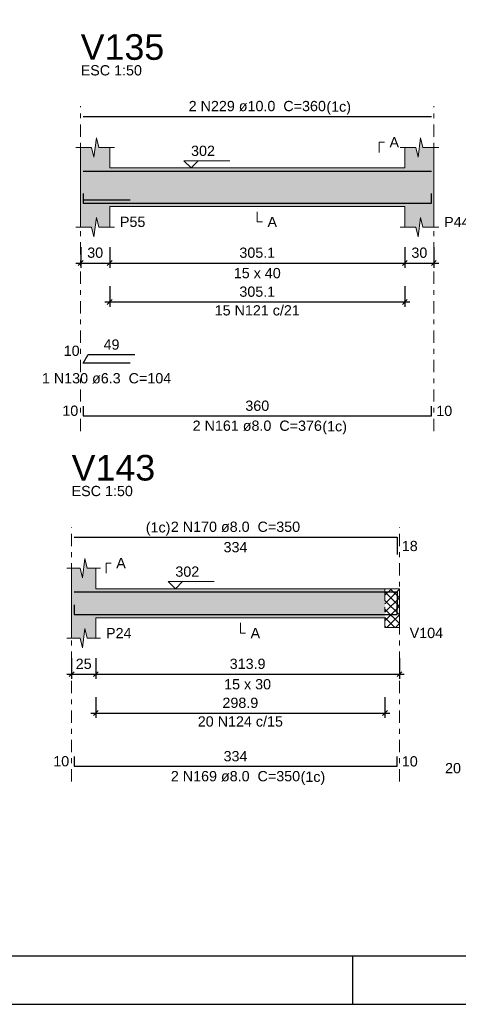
# Model space of a CAD drawing. Header units: millimetres. Extents: x 0 to 119, y 0 to 84.
# Tile 6 of 34: x 38 to 47, y 0 to 20. Entities that reach past the tile are written whole.
import ezdxf

# ---------------------------------------------------------------- set-up
doc = ezdxf.new("R2010")
doc.units = ezdxf.units.MM
doc.header["$MEASUREMENT"] = 0
doc.linetypes.add('DASHDOT', pattern=[2.54, 1.27, -0.635, 0, -0.635])
doc.linetypes.add('NULL', pattern=[0])
doc.layers.get('0').update_dxf_attribs({"lineweight": 18})
for name, color, linetype, lineweight in [('Descrição da armadura', 7, 'Continuous', 0), ('DT-Barras na forma', 2, 'Continuous', 30), ('DT-Barras rebatidas', 2, 'Continuous', 30), ('DT-Cotas', 9, 'Continuous', 5), ('DT-Forma', 5, 'Continuous', 5), ('DT-Hachura forma vigas', 254, 'Continuous', 5), ('DT-Hachura intersecção vigas', 9, 'Continuous', 5), ('DT-Pontilhado', 9, 'DASHDOT', 5), ('DT-Textos', 7, 'Continuous', 5), ('DT-Título', 3, 'Continuous', 20), ('Textos armaduras', 7, 'Continuous', 0)]:
    doc.layers.add(name, color=color, linetype=linetype, lineweight=lineweight)
doc.layers.add('SEDUC_MARF', color=1, linetype='Continuous')
doc.layers.add('SEDUC_MARGG', color=7, linetype='Continuous')
doc.styles.add('Arial', font='txt')
doc.dimstyles.new('UM_50.000000', dxfattribs={"dimtxt": 0.18, "dimasz": 0.1, "dimexe": 0.1, "dimexo": 0.2, "dimgap": 0, "dimtad": 1, "dimtih": 1, "dimtoh": 1, "dimdec": 1, "dimlfac": 50, "dimzin": 0, "dimdsep": 46, "dimtxsty": 'Standard', "dimcen": 0.09, "dimdle": 0.1, "dimadec": 1, "dimazin": 2, "dimtfac": 1, "dimtdec": 4, "dimtofl": 0, "dimtmove": 0, "dimatfit": 3, "dimfxl": 1, "dimtolj": 1, "dimarcsym": 0})

# ---------------------------------------------------------------- blocks, each defined once
blk = doc.blocks.new('_Oblique')
at = {"color": 0, "linetype": 'ByBlock', "lineweight": -2}
blk.add_line((-0.5, -0.5), (0.5, 0.5), dxfattribs=at)
blk = doc.blocks.new('*D299')
at = {"layer": 'Defpoints', "color": 0}
for p in [(39.285, 15.843), (39.885, 15.843), (39.885, 15.313)]:
    blk.add_point(p, dxfattribs=at)
at = {"layer": 'DT-Cotas', "color": 0, "lineweight": -2}
for p, q in [((39.285, 15.643), (39.285, 15.213)), ((39.885, 15.643), (39.885, 15.213)), ((39.185, 15.313), (39.985, 15.313))]:
    blk.add_line(p, q, dxfattribs=at)
at = {"layer": 'DT-Cotas', "color": 0, "lineweight": -2, "xscale": 0.1, "yscale": 0.1, "zscale": 0.1, "rotation": 180}
blk.add_blockref('_Oblique', (39.285, 15.313), dxfattribs=at)
at = {"layer": 'DT-Cotas', "color": 0, "lineweight": -2, "xscale": 0.1, "yscale": 0.1, "zscale": 0.1}
blk.add_blockref('_Oblique', (39.885, 15.313), dxfattribs=at)
at = {"layer": 'DT-Cotas', "color": 7, "insert": (39.585, 15.525), "char_height": 0.2118, "attachment_point": 5, "rotation": 0.0057, "style": 'Arial'}
blk.add_mtext('\\A1;30', dxfattribs=at)
blk = doc.blocks.new('*D300')
at = {"layer": 'Defpoints', "color": 0}
for p in [(39.885, 15.843), (45.987, 15.843), (45.987, 15.313)]:
    blk.add_point(p, dxfattribs=at)
at = {"layer": 'DT-Cotas', "color": 0, "lineweight": -2}
for p, q in [((39.885, 15.643), (39.885, 15.213)), ((45.987, 15.643), (45.987, 15.213)), ((39.785, 15.313), (46.087, 15.313))]:
    blk.add_line(p, q, dxfattribs=at)
at = {"layer": 'DT-Cotas', "color": 0, "lineweight": -2, "xscale": 0.1, "yscale": 0.1, "zscale": 0.1, "rotation": 180}
blk.add_blockref('_Oblique', (39.885, 15.313), dxfattribs=at)
at = {"layer": 'DT-Cotas', "color": 0, "lineweight": -2, "xscale": 0.1, "yscale": 0.1, "zscale": 0.1}
blk.add_blockref('_Oblique', (45.987, 15.313), dxfattribs=at)
at = {"layer": 'DT-Cotas', "color": 7, "insert": (42.936, 15.525), "char_height": 0.2118, "attachment_point": 5, "style": 'Arial'}
blk.add_mtext('\\A1;305.1', dxfattribs=at)
blk = doc.blocks.new('*D301')
at = {"layer": 'Defpoints', "color": 0}
for p in [(45.987, 15.843), (46.587, 15.843), (46.587, 15.313)]:
    blk.add_point(p, dxfattribs=at)
at = {"layer": 'DT-Cotas', "color": 0, "lineweight": -2}
for p, q in [((45.987, 15.643), (45.987, 15.213)), ((46.587, 15.643), (46.587, 15.213)), ((45.887, 15.313), (46.687, 15.313))]:
    blk.add_line(p, q, dxfattribs=at)
at = {"layer": 'DT-Cotas', "color": 0, "lineweight": -2, "xscale": 0.1, "yscale": 0.1, "zscale": 0.1, "rotation": 180}
blk.add_blockref('_Oblique', (45.987, 15.313), dxfattribs=at)
at = {"layer": 'DT-Cotas', "color": 0, "lineweight": -2, "xscale": 0.1, "yscale": 0.1, "zscale": 0.1}
blk.add_blockref('_Oblique', (46.587, 15.313), dxfattribs=at)
at = {"layer": 'DT-Cotas', "color": 7, "insert": (46.287, 15.525), "char_height": 0.2118, "attachment_point": 5, "rotation": 0.0057, "style": 'Arial'}
blk.add_mtext('\\A1;30', dxfattribs=at)
blk = doc.blocks.new('*D304')
at = {"layer": 'Defpoints', "color": 0}
for p in [(39.885, 15.038), (45.987, 15.038), (45.987, 14.508)]:
    blk.add_point(p, dxfattribs=at)
at = {"layer": 'DT-Cotas', "color": 0, "lineweight": -2}
for p, q in [((39.885, 14.838), (39.885, 14.408)), ((45.987, 14.838), (45.987, 14.408)), ((39.785, 14.508), (46.087, 14.508))]:
    blk.add_line(p, q, dxfattribs=at)
at = {"layer": 'DT-Cotas', "color": 0, "lineweight": -2, "xscale": 0.1, "yscale": 0.1, "zscale": 0.1, "rotation": 180}
blk.add_blockref('_Oblique', (39.885, 14.508), dxfattribs=at)
at = {"layer": 'DT-Cotas', "color": 0, "lineweight": -2, "xscale": 0.1, "yscale": 0.1, "zscale": 0.1}
blk.add_blockref('_Oblique', (45.987, 14.508), dxfattribs=at)
at = {"layer": 'DT-Cotas', "color": 7, "insert": (42.936, 14.72), "char_height": 0.2118, "attachment_point": 5, "style": 'Arial'}
blk.add_mtext('\\A1;305.1', dxfattribs=at)
blk = doc.blocks.new('*D344')
at = {"layer": 'Defpoints', "color": 0}
for p in [(39.097, 7.35), (39.597, 7.35), (39.597, 6.821)]:
    blk.add_point(p, dxfattribs=at)
at = {"layer": 'DT-Cotas', "color": 0, "lineweight": -2}
for p, q in [((39.097, 7.15), (39.097, 6.721)), ((39.597, 7.15), (39.597, 6.721)), ((38.997, 6.821), (39.697, 6.821))]:
    blk.add_line(p, q, dxfattribs=at)
at = {"layer": 'DT-Cotas', "color": 0, "lineweight": -2, "xscale": 0.1, "yscale": 0.1, "zscale": 0.1, "rotation": 180}
blk.add_blockref('_Oblique', (39.097, 6.821), dxfattribs=at)
at = {"layer": 'DT-Cotas', "color": 0, "lineweight": -2, "xscale": 0.1, "yscale": 0.1, "zscale": 0.1}
blk.add_blockref('_Oblique', (39.597, 6.821), dxfattribs=at)
at = {"layer": 'DT-Cotas', "color": 7, "insert": (39.347, 7.032), "char_height": 0.2118, "attachment_point": 5, "rotation": 0.0057, "style": 'Arial'}
blk.add_mtext('\\A1;25', dxfattribs=at)
blk = doc.blocks.new('*D345')
at = {"layer": 'Defpoints', "color": 0}
for p in [(39.597, 7.35), (45.875, 7.35), (45.875, 6.821)]:
    blk.add_point(p, dxfattribs=at)
at = {"layer": 'DT-Cotas', "color": 0, "lineweight": -2}
for p, q in [((39.597, 7.15), (39.597, 6.721)), ((45.875, 7.15), (45.875, 6.721)), ((39.497, 6.821), (45.975, 6.821))]:
    blk.add_line(p, q, dxfattribs=at)
at = {"layer": 'DT-Cotas', "color": 0, "lineweight": -2, "xscale": 0.1, "yscale": 0.1, "zscale": 0.1, "rotation": 180}
blk.add_blockref('_Oblique', (39.597, 6.821), dxfattribs=at)
at = {"layer": 'DT-Cotas', "color": 0, "lineweight": -2, "xscale": 0.1, "yscale": 0.1, "zscale": 0.1}
blk.add_blockref('_Oblique', (45.875, 6.821), dxfattribs=at)
at = {"layer": 'DT-Cotas', "color": 7, "insert": (42.736, 7.032), "char_height": 0.2118, "attachment_point": 5, "style": 'Arial'}
blk.add_mtext('\\A1;313.9', dxfattribs=at)
blk = doc.blocks.new('*D348')
at = {"layer": 'Defpoints', "color": 0}
for p in [(39.597, 6.545), (45.575, 6.545), (45.575, 6.016)]:
    blk.add_point(p, dxfattribs=at)
at = {"layer": 'DT-Cotas', "color": 0, "lineweight": -2}
for p, q in [((39.597, 6.345), (39.597, 5.916)), ((45.575, 6.345), (45.575, 5.916)), ((39.497, 6.016), (45.675, 6.016))]:
    blk.add_line(p, q, dxfattribs=at)
at = {"layer": 'DT-Cotas', "color": 0, "lineweight": -2, "xscale": 0.1, "yscale": 0.1, "zscale": 0.1, "rotation": 180}
blk.add_blockref('_Oblique', (39.597, 6.016), dxfattribs=at)
at = {"layer": 'DT-Cotas', "color": 0, "lineweight": -2, "xscale": 0.1, "yscale": 0.1, "zscale": 0.1}
blk.add_blockref('_Oblique', (45.575, 6.016), dxfattribs=at)
at = {"layer": 'DT-Cotas', "color": 7, "insert": (42.586, 6.227), "char_height": 0.2118, "attachment_point": 5, "style": 'Arial'}
blk.add_mtext('\\A1;298.9', dxfattribs=at)

msp = doc.modelspace()

# ---------------------------------------------------------------- hatches: boundary and pattern name
at = {"layer": 'DT-Hachura forma vigas', "linetype": 'Continuous'}
for points in [[(46.5868, 16.0546), (46.5868, 16.4782), (46.5868, 17.2782), (46.5868, 17.7018), (46.3618, 17.7018), (46.3118, 17.9018), (46.2618, 17.5018), (46.2118, 17.7018), (45.9868, 17.7018), (45.9868, 17.2782), (39.8846, 17.2782), (39.8846, 17.7018), (39.6596, 17.7018), (39.6096, 17.9018), (39.5596, 17.5018), (39.5096, 17.7018), (39.2846, 17.7018), (39.2846, 17.2782), (39.2846, 16.4782), (39.2846, 16.0546), (39.5096, 16.0546), (39.5596, 15.8546), (39.6096, 16.2546), (39.6596, 16.0546), (39.8846, 16.0546), (39.8846, 16.4782), (45.9868, 16.4782), (45.9868, 16.0546), (46.2118, 16.0546), (46.2618, 15.8546), (46.3118, 16.2546), (46.3618, 16.0546), (46.5868, 16.0546)], [(39.5974, 7.9854), (45.5746, 7.9854), (45.5746, 8.5854), (39.5974, 8.5854), (39.5974, 9.009), (39.4224, 9.009), (39.3724, 9.209), (39.3224, 8.809), (39.2724, 9.009), (39.0974, 9.009), (39.0974, 8.5854), (39.0974, 7.9854), (39.0974, 7.5618), (39.2724, 7.5618), (39.3224, 7.3618), (39.3724, 7.7618), (39.4224, 7.5618), (39.5974, 7.5618), (39.5974, 7.9854)]]:
    msp.add_hatch(color=254, dxfattribs=at).paths.add_polyline_path(points)
at = {"layer": 'DT-Hachura intersecção vigas', "linetype": 'Continuous'}
h = msp.add_hatch(dxfattribs=at)
h.set_pattern_fill('ANSI37', color=9, style=0)
h.paths.add_polyline_path([(45.8746, 7.7854), (45.8746, 7.9854), (45.8746, 8.5854), (45.5746, 8.5854), (45.5746, 7.9854), (45.5746, 7.7854), (45.8746, 7.7854)])

# ---------------------------------------------------------------- linework, layer by layer
at = {"layer": 'DT-Barras na forma'}
msp.add_line((39.3346, 16.6188), (40.3049, 16.6188), dxfattribs=at)
for points in [[(39.3346, 17.2082), (46.5368, 17.2082)], [(39.3346, 16.7462), (39.3346, 16.5462), (46.5368, 16.5462), (46.5368, 16.7462)], [(39.1474, 8.5174), (45.8246, 8.5174), (45.8246, 8.1591)], [(39.1474, 8.2534), (39.1474, 8.0534), (45.8246, 8.0534), (45.8246, 8.2534)]]:
    msp.add_lwpolyline(points, dxfattribs=at)
at = {"layer": 'DT-Barras rebatidas'}
for points in [[(39.3346, 18.3378), (46.5368, 18.3378)], [(40.3049, 13.2442), (39.3346, 13.2442), (39.4372, 13.4219), (40.4075, 13.4219)], [(39.3346, 12.3591), (39.3346, 12.1591), (46.5368, 12.1591), (46.5368, 12.3591)], [(39.1474, 9.647), (45.8246, 9.647), (45.8246, 9.2887)], [(39.1474, 5.1188), (39.1474, 4.9188), (45.8246, 4.9188), (45.8246, 5.1188)]]:
    msp.add_lwpolyline(points, dxfattribs=at)
at = {"layer": 'DT-Forma'}
for p, q in [((39.5596, 17.5018), (39.6096, 17.9018)), ((39.6096, 17.9018), (39.6596, 17.7018)), ((46.2618, 17.5018), (46.3118, 17.9018)), ((46.3118, 17.9018), (46.3618, 17.7018)), ((39.1846, 17.7018), (39.5096, 17.7018)), ((39.2846, 17.2782), (39.2846, 17.7018)), ((39.5096, 17.7018), (39.5596, 17.5018)), ((39.6596, 17.7018), (39.9846, 17.7018)), ((39.8846, 17.7018), (39.8846, 17.2782)), ((45.8868, 17.7018), (46.2118, 17.7018)), ((45.9868, 17.2782), (45.9868, 17.7018)), ((46.2118, 17.7018), (46.2618, 17.5018)), ((46.3618, 17.7018), (46.6868, 17.7018)), ((46.5868, 17.7018), (46.5868, 17.2782)), ((39.8846, 17.2782), (45.9868, 17.2782)), ((39.2846, 16.4782), (39.2846, 16.0546)), ((39.8846, 16.0546), (39.8846, 16.4782)), ((39.8846, 16.4782), (45.9868, 16.4782)), ((45.9868, 16.4782), (45.9868, 16.0546)), ((46.5868, 16.0546), (46.5868, 16.4782)), ((39.5596, 15.8546), (39.6096, 16.2546)), ((39.6096, 16.2546), (39.6596, 16.0546)), ((46.2618, 15.8546), (46.3118, 16.2546)), ((46.3118, 16.2546), (46.3618, 16.0546)), ((39.1846, 16.0546), (39.5096, 16.0546)), ((39.5096, 16.0546), (39.5596, 15.8546)), ((39.6596, 16.0546), (39.9846, 16.0546)), ((45.8868, 16.0546), (46.2118, 16.0546)), ((46.2118, 16.0546), (46.2618, 15.8546)), ((46.3618, 16.0546), (46.6868, 16.0546)), ((39.3224, 8.809), (39.3724, 9.209)), ((39.3724, 9.209), (39.4224, 9.009)), ((38.9974, 9.009), (39.2724, 9.009)), ((39.0974, 8.5854), (39.0974, 9.009)), ((39.2724, 9.009), (39.3224, 8.809)), ((39.4224, 9.009), (39.6974, 9.009)), ((39.5974, 9.009), (39.5974, 8.5854)), ((39.5974, 8.5854), (45.5746, 8.5854)), ((45.5746, 8.5854), (45.8746, 8.5854)), ((39.0974, 7.9854), (39.0974, 7.5618)), ((39.5974, 7.5618), (39.5974, 7.9854)), ((39.5974, 7.9854), (45.5746, 7.9854)), ((45.5746, 7.9854), (45.5746, 7.7854)), ((45.8746, 7.7854), (45.8746, 7.9854)), ((39.3224, 7.3618), (39.3724, 7.7618)), ((39.3724, 7.7618), (39.4224, 7.5618)), ((45.5746, 7.7854), (45.8746, 7.7854)), ((38.9974, 7.5618), (39.2724, 7.5618)), ((39.2724, 7.5618), (39.3224, 7.3618)), ((39.4224, 7.5618), (39.6974, 7.5618))]:
    msp.add_line(p, q, dxfattribs=at)
at = {"layer": 'DT-Forma', "linetype": 'Continuous'}
for p, q in [((39.2846, 16.4782), (39.2846, 17.2782)), ((46.5868, 17.2782), (46.5868, 16.4782)), ((39.0974, 7.9854), (39.0974, 8.5854)), ((45.8746, 8.5854), (45.8746, 7.9854))]:
    msp.add_line(p, q, dxfattribs=at)
at = {"layer": 'DT-Pontilhado', "ltscale": 0.2}
for p, q in [((39.2846, 11.8414), (39.2846, 18.5496)), ((46.5868, 11.8414), (46.5868, 18.5496)), ((39.0974, 4.6011), (39.0974, 9.8588)), ((45.8746, 4.6011), (45.8746, 9.8588)), ((45.5746, 8.5854), (45.5746, 7.9854))]:
    msp.add_line(p, q, dxfattribs=at)
at = {"layer": 'DT-Textos'}
for points in [[(45.4573, 17.5959), (45.4573, 17.8077), (45.5632, 17.8077)], [(41.7153, 17.4264), (41.567, 17.2782), (41.4187, 17.4264), (42.3718, 17.4264)], [(42.9357, 16.3723), (42.9357, 16.1605), (43.0416, 16.1605)], [(39.8092, 8.9031), (39.8092, 9.1149), (39.9151, 9.1149)], [(41.3906, 8.7337), (41.2423, 8.5854), (41.0941, 8.7337), (42.0472, 8.7337)], [(42.586, 7.8795), (42.586, 7.6677), (42.6919, 7.6677)]]:
    msp.add_lwpolyline(points, dxfattribs=at)
at = {"layer": 'SEDUC_MARF'}
msp.add_line((44.9015, 1), (44.9015, 0), dxfattribs=at)
msp.add_lwpolyline([(118.9, 84.1), (0, 84.1), (0, 0), (118.9, 0)], close=True, dxfattribs=at)
at = {"layer": 'SEDUC_MARGG'}
msp.add_lwpolyline([(2.5, 1), (117.9, 1), (117.9, 83.1), (2.5, 83.1), (2.5, 1)], dxfattribs=at)

# ---------------------------------------------------------------- texts
at = {"layer": 'Descrição da armadura', "linetype": 'NULL', "char_height": 0.2118, "attachment_point": 8, "line_spacing_factor": 0.9, "style": 'Arial'}
for s, insert, width in [('2 N229 ø10.0  C=360', (42.9361, 18.444), 5.562109), ('15 N121 c/21', (42.9357, 14.2267), 3.450264), ('1 N130 ø6.3  C=104', (39.8201, 12.821), 5.239541), ('2 N161 ø8.0  C=376', (42.9361, 11.841), 5.239541), ('2 N170 ø8.0  C=350', (42.4856, 9.7533), 5.239541), ('20 N124 c/15', (42.586, 5.734), 3.450264), ('2 N169 ø8.0  C=350', (42.4856, 4.6013), 5.239541), ('20 N124 ø5.0  C=81', (48.1546, 4.7673), 5.239541)]:
    msp.add_mtext(s, dxfattribs=dict(at, insert=insert, width=width))
at = {"layer": 'DT-Textos', "linetype": 'NULL', "char_height": 0.2118, "line_spacing_factor": 0.798, "style": 'Arial'}
for s, insert, width, attachment_point in [('ESC 1:50', (39.2851, 19.185), 2.482559, 7), ('(1c)', (44.3641, 18.3742), 0.998857, 7), ('A', (45.6691, 17.702), 0.386855, 7), ('302', (41.5671, 17.522), 0.967705, 7), ('P55', (40.0961, 16.055), 1.031992, 7), ('A', (43.1471, 16.055), 0.386855, 7), ('P44', (46.7991, 16.055), 1.031992, 7), ('15 x 40', (42.9361, 14.996), 1.902559, 8), ('(1c)', (44.2811, 11.7712), 0.998857, 7), ('ESC 1:50', (39.0976, 10.4943), 2.482559, 7), ('(1c)', (41.1406, 9.6834), 0.998857, 9), ('A', (40.0206, 9.0093), 0.386855, 7), ('302', (41.2426, 8.8293), 0.967705, 7), ('P24', (39.8096, 7.5623), 1.031992, 7), ('A', (42.7976, 7.5623), 0.386855, 7), ('V104', (46.0866, 7.5623), 1.354561, 7), ('15 x 30', (42.7356, 6.5033), 1.902559, 8), ('(1c)', (43.8316, 4.5314), 0.998857, 7)]:
    msp.add_mtext(s, dxfattribs=dict(at, insert=insert, width=width, attachment_point=attachment_point))
at = {"layer": 'DT-Título', "linetype": 'NULL', "char_height": 0.5295, "width": 3.456465, "attachment_point": 7, "line_spacing_factor": 0.798, "style": 'Arial'}
for s, insert in [('V135', (39.2851, 19.5029)), ('V143', (39.0976, 10.8121))]:
    msp.add_mtext(s, dxfattribs=dict(at, insert=insert))
at = {"layer": 'Textos armaduras', "linetype": 'NULL', "char_height": 0.2118, "line_spacing_factor": 0.9, "style": 'Arial'}
for s, insert, width, attachment_point in [('10', (39.2632, 13.3911), 1.045137, 9), ('49', (39.9224, 13.5192), 1.045137, 8), ('10', (39.2346, 12.1532), 1.045137, 9), ('360', (42.9357, 12.2564), 1.367705, 8), ('10', (46.6368, 12.365), 1.045137, 1), ('18', (45.9246, 9.5737), 1.045137, 1), ('334', (42.486, 9.5497), 1.367705, 2), ('334', (42.486, 5.0161), 1.367705, 8), ('10', (39.0474, 4.9129), 1.045137, 9), ('10', (45.9246, 5.1247), 1.045137, 1)]:
    msp.add_mtext(s, dxfattribs=dict(at, insert=insert, width=width, attachment_point=attachment_point))

# ---------------------------------------------------------------- dimensions: what is measured, and where the dimension line sits
at = {"layer": 'DT-Cotas'}
for base, p1, p2, picture, middle in [((39.8846, 15.3133), (39.2846, 15.8428), (39.8846, 15.8428), '*D299', (39.5846, 15.5251)), ((46.5868, 15.3133), (45.9868, 15.8428), (46.5868, 15.8428), '*D301', (46.2868, 15.5251)), ((39.5974, 6.8205), (39.0974, 7.35), (39.5974, 7.35), '*D344', (39.3474, 7.0323))]:
    dim = msp.add_linear_dim(base=base, p1=p1, p2=p2, dimstyle='UM_50.000000', override={"dimtxt": 0.2118, "dimasz": 0.1, "dimexe": 0.1, "dimexo": 0.2, "dimtad": 1, "dimtih": 0, "dimtoh": 0, "dimdec": 1, "dimlfac": 50, "dimzin": 8, "dimtxsty": 'Arial', "dimblk": 'Oblique', "dimblk1": 'Oblique', "dimblk2": 'Oblique', "dimsah": 1, "dimdle": 0.1, "dimse1": 0, "dimse2": 0, "dimclrt": 7, "dimadec": 1, "dimazin": 3, "dimtmove": 2, "dimldrblk": 'Oblique'}, dxfattribs=at)
    dim.commit()
    dim.dimension.update_dxf_attribs({"geometry": picture, "text_midpoint": middle, "dimtype": 160, "text_rotation": 0.00573})
for base, p1, p2, picture, middle in [((45.9868, 15.3133), (39.8846, 15.8428), (45.9868, 15.8428), '*D300', (42.9357, 15.5251)), ((45.9868, 14.5084), (39.8846, 15.0379), (45.9868, 15.0379), '*D304', (42.9357, 14.7202)), ((45.8746, 6.8205), (39.5974, 7.35), (45.8746, 7.35), '*D345', (42.736, 7.0323)), ((45.5746, 6.0157), (39.5974, 6.5452), (45.5746, 6.5452), '*D348', (42.586, 6.2275))]:
    dim = msp.add_linear_dim(base=base, p1=p1, p2=p2, dimstyle='UM_50.000000', override={"dimtxt": 0.2118, "dimasz": 0.1, "dimexe": 0.1, "dimexo": 0.2, "dimtad": 1, "dimtih": 0, "dimtoh": 0, "dimdec": 1, "dimlfac": 50, "dimzin": 8, "dimtxsty": 'Arial', "dimblk": 'Oblique', "dimblk1": 'Oblique', "dimblk2": 'Oblique', "dimsah": 1, "dimdle": 0.1, "dimse1": 0, "dimse2": 0, "dimclrt": 7, "dimadec": 1, "dimazin": 3, "dimtmove": 2, "dimldrblk": 'Oblique'}, dxfattribs=at)
    dim.commit()
    dim.dimension.update_dxf_attribs({"geometry": picture, "text_midpoint": middle, "dimtype": 160})

doc.saveas('drawing.dxf')
